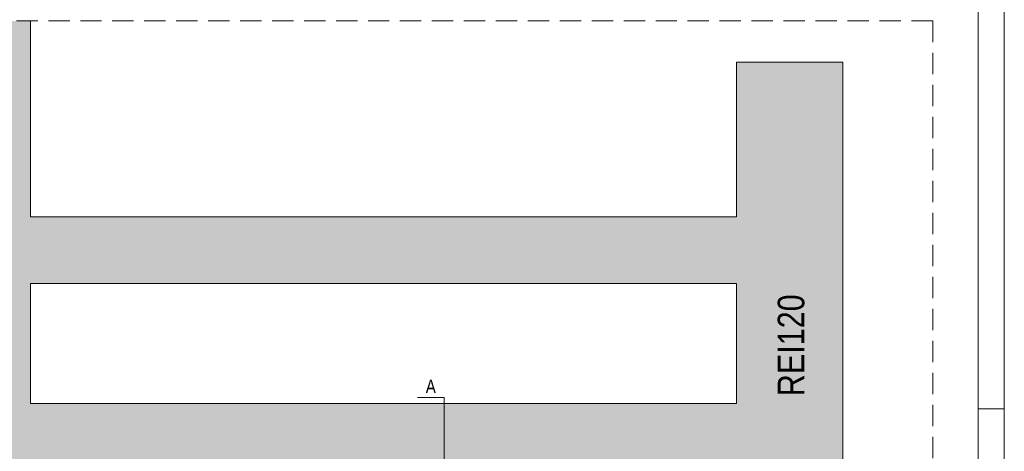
# Paper-space layout 'AD-06. DETAL KANAŁU UPUSTOWEGO ZEWNĘTRZNEGO' of a CAD drawing. Header units: millimetres. Extents: x 0 to 900, y 0 to 600.
# Tile 17 of 24: x 715 to 900, y 289 to 370. Entities that reach past the tile are written whole.
import ezdxf
from ezdxf.xclip import XClip

# ---------------------------------------------------------------- set-up
doc = ezdxf.new("R2010")
doc.units = ezdxf.units.MM
doc.header["$MEASUREMENT"] = 0
doc.header["$XCLIPFRAME"] = 0
doc.linetypes.add('przerywama detal', pattern=[120, 80, -40])
doc.layers.add('A_Arkusz_Nr_pióra__1', color=7, linetype='Continuous', lineweight=20)
doc.layers.add('A_ściany_Nr_pióra__1', color=7, linetype='Continuous', lineweight=20)
for name, color, linetype, lineweight, true_color in [('A_Arkusz_Nr_pióra__237', 7, 'Continuous', 5, 0x343434), ('A_dach_Nr_pióra__4', 7, 'Continuous', 18, 0x4b4b4b), ('A_linie_Nr_pióra__10', 7, 'Continuous', 13, 0x4b4b4b), ('A_opis_Nr_pióra__4', 7, 'Continuous', 18, 0x4b4b4b), ('A_ppoż_Nr_pióra__8', 7, 'Continuous', 13, 0x4c4c4c)]:
    doc.layers.add(name, color=color, linetype=linetype, lineweight=lineweight, true_color=true_color)
doc.layers.add('A_podrys', color=7, linetype='Continuous')
doc.layers.add('A_ściany', color=7, linetype='Continuous')
doc.styles.add('STYL_AUTOMATYCZNY_2', font='ARIALN.TTF')

# ---------------------------------------------------------------- blocks, each defined once
blk = doc.blocks.new('Rysunek_2_2', base_point=(-11929.07, -6928.69))
at = {"layer": 'A_ściany', "linetype": 'Continuous', "lineweight": 0, "true_color": 0x000000}
for points in [[(704.72, 369.74), (704.72, 285.51), (717.22, 298.01), (717.22, 369.74)], [(849.72, 278.01), (869.72, 278.01), (869.72, 362.01), (849.72, 362.01)], [(717.22, 320.51), (849.72, 320.51), (849.72, 333.01), (717.22, 333.01)], [(704.72, 285.51), (849.72, 285.51), (849.72, 298.01), (717.22, 298.01)]]:
    blk.add_hatch(color=18, dxfattribs=at).paths.add_polyline_path(points)
at = {"layer": 'A_dach_Nr_pióra__4', "color": 251, "linetype": 'Continuous', "lineweight": 18, "ltscale": 0.05, "true_color": 0x4b4b4b}
for q in [(789.86, 299.13), (794.86, 204.66)]:
    blk.add_line((794.86, 299.13), q, dxfattribs=at)
at = {"layer": 'A_linie_Nr_pióra__10', "color": 251, "linetype": 'przerywama detal', "lineweight": 13, "ltscale": 0.05, "true_color": 0x4b4b4b}
for q in [(623.67, 369.74), (886.56, 169.83)]:
    blk.add_line((886.56, 369.74), q, dxfattribs=at)
at = {"layer": 'A_ściany_Nr_pióra__1', "color": 7, "linetype": 'Continuous', "lineweight": 20, "ltscale": 0.05}
blk.add_line((849.72, 362.01), (869.72, 362.01), dxfattribs=at)
at = {"layer": 'A_ściany_Nr_pióra__1', "color": 7, "linetype": 'Continuous', "lineweight": 20, "ltscale": 0.05, "flags": 128}
for points in [[(717.22, 333.01), (717.22, 369.74)], [(849.72, 362.01), (849.72, 333.01)], [(869.72, 278.01), (869.72, 362.01)], [(849.72, 333.01), (717.22, 333.01)], [(717.22, 298.01), (717.22, 320.51)], [(717.22, 320.51), (849.72, 320.51)], [(849.72, 320.51), (849.72, 298.01)], [(849.72, 298.01), (717.22, 298.01)]]:
    blk.add_lwpolyline(points, dxfattribs=at)
at = {"layer": 'A_opis_Nr_pióra__4', "color": 251, "linetype": 'Continuous', "lineweight": 18, "true_color": 0x4b4b4b, "insert": (792.35, 301.2), "char_height": 2.5, "attachment_point": 5, "style": 'STYL_AUTOMATYCZNY_2'}
blk.add_mtext('\\A1;{\\pqc;\\fArial Narrow|b0|i0|c238|p0;\\W1.000000;A}', dxfattribs=at)
at = {"layer": 'A_ppoż_Nr_pióra__8', "color": 251, "linetype": 'Continuous', "lineweight": 13, "true_color": 0x4c4c4c, "insert": (860, 308.92), "char_height": 5, "attachment_point": 5, "rotation": 90, "style": 'STYL_AUTOMATYCZNY_2'}
blk.add_mtext('\\A1;{\\pqc;\\fArial Narrow|b0|i0|c238|p0;\\W1.000000;REI120}', dxfattribs=at)

psp = doc.layouts.new('AD-06. DETAL KANAŁU UPUSTOWEGO ZEWNĘTRZNEGO')

# ---------------------------------------------------------------- linework, layer by layer
at = {"layer": 'A_Arkusz_Nr_pióra__1', "color": 7, "linetype": 'Continuous', "lineweight": 20}
psp.add_line((895.1, 595.1), (895.1, 4.9), dxfattribs=at)
at = {"layer": 'A_Arkusz_Nr_pióra__1', "color": 7, "linetype": 'Continuous', "lineweight": 20, "flags": 128}
psp.add_lwpolyline([(0, 600), (900, 600), (900, 0), (0, 0)], close=True, dxfattribs=at)
at = {"layer": 'A_Arkusz_Nr_pióra__237', "color": 250, "linetype": 'Continuous', "lineweight": 5, "true_color": 0x343434}
psp.add_line((895.1, 297), (900, 297), dxfattribs=at)

# ---------------------------------------------------------------- block references
at = {"layer": 'A_podrys', "color": 37, "linetype": 'Continuous', "lineweight": 5, "true_color": 0x656532}
ref = psp.add_blockref('Rysunek_2_2', (-11929.07, -6928.69), dxfattribs=at)
XClip(ref).set_block_clipping_path([(623.6741633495, 169.8315071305), (889.6916106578, 375.7009501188)])

doc.saveas('drawing.dxf')
